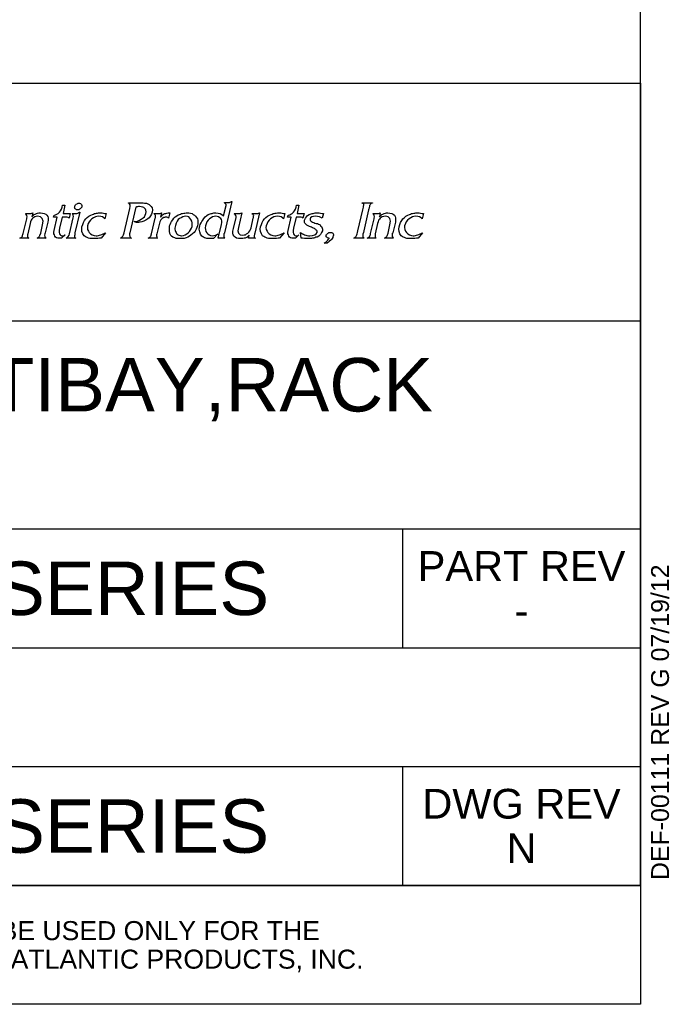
# Model space of a CAD drawing. Header units: inches. Extents: x 5 to 265, y 5 to 171.
# Tile 11 of 212: x 247 to 265, y 5 to 31. Entities that reach past the tile are written whole.
import ezdxf
from ezdxf.enums import TextEntityAlignment as Align

# ---------------------------------------------------------------- set-up
doc = ezdxf.new("R2010")
doc.units = ezdxf.units.IN
doc.header["$LTSCALE"] = 14.96
doc.header["$MEASUREMENT"] = 0
doc.layers.get('0').update_dxf_attribs({"linetype": 'CONTINUOUS'})
doc.layers.add('09_ALL_DETAIL_ITEMS', color=7, linetype='CONTINUOUS')
doc.styles.add('TEXTSTYLE_2', font='arial.ttf')

# ---------------------------------------------------------------- blocks, each defined once
blk = doc.blocks.new('MAP_LOGO_AND_NAME_BL0', base_point=(244, 26.4))
at = {"color": 7, "linetype": 'Continuous'}
for p, q in [((248.413, 26.205), (248.433, 26.261)), ((248.433, 26.261), (248.447, 26.316)), ((248.447, 26.316), (248.51, 26.316)), ((248.51, 26.316), (248.461, 26.094)), ((248.766, 26.261), (248.773, 26.282)), ((248.773, 26.24), (248.766, 26.261)), ((248.773, 26.296), (248.787, 26.309)), ((248.773, 26.282), (248.773, 26.296)), ((248.787, 26.309), (248.794, 26.323)), ((248.794, 26.323), (248.815, 26.337)), ((248.815, 26.337), (248.836, 26.351)), ((248.836, 26.351), (248.85, 26.358)), ((248.85, 26.358), (248.87, 26.365)), ((248.87, 26.365), (248.884, 26.365)), ((248.884, 26.365), (248.905, 26.365)), ((248.905, 26.365), (248.926, 26.358)), ((248.926, 26.358), (248.94, 26.351)), ((248.94, 26.351), (248.947, 26.344)), ((248.947, 26.344), (248.954, 26.33)), ((248.961, 26.261), (248.947, 26.24)), ((248.954, 26.33), (248.961, 26.309)), ((248.961, 26.309), (248.968, 26.296)), ((248.968, 26.282), (248.961, 26.261)), ((248.968, 26.296), (248.968, 26.282)), ((250.223, 26.372), (250.223, 26.379)), ((250.223, 26.379), (250.584, 26.379)), ((250.251, 26.351), (250.223, 26.372)), ((250.265, 26.323), (250.251, 26.351)), ((250.258, 26.226), (250.265, 26.282)), ((250.418, 26.261), (250.258, 25.567)), ((250.265, 26.282), (250.265, 26.323)), ((250.439, 26.268), (250.418, 26.261)), ((250.466, 26.268), (250.439, 26.268)), ((250.494, 26.275), (250.466, 26.268)), ((250.515, 26.275), (250.494, 26.275)), ((250.563, 26.268), (250.515, 26.275)), ((250.605, 26.261), (250.563, 26.268)), ((250.584, 26.379), (250.619, 26.379)), ((250.633, 26.247), (250.605, 26.261)), ((250.619, 26.379), (250.647, 26.372)), ((250.661, 26.226), (250.633, 26.247)), ((250.647, 26.372), (250.681, 26.372)), ((250.681, 26.372), (250.709, 26.365)), ((250.709, 26.365), (250.737, 26.351)), ((250.737, 26.351), (250.758, 26.344)), ((250.758, 26.344), (250.778, 26.33)), ((250.778, 26.33), (250.799, 26.316)), ((250.799, 26.316), (250.834, 26.282)), ((250.834, 26.282), (250.862, 26.24)), ((252.777, 26.025), (252.839, 26.268)), ((252.999, 26.414), (252.804, 25.567)), ((252.804, 26.379), (252.804, 26.386)), ((252.804, 26.386), (252.915, 26.386)), ((252.818, 26.365), (252.804, 26.379)), ((252.825, 26.358), (252.818, 26.365)), ((252.839, 26.344), (252.825, 26.358)), ((252.846, 26.33), (252.839, 26.344)), ((252.839, 26.282), (252.846, 26.303)), ((252.839, 26.268), (252.839, 26.282)), ((252.846, 26.316), (252.846, 26.33)), ((252.846, 26.303), (252.846, 26.316)), ((252.915, 26.386), (252.936, 26.386)), ((252.936, 26.386), (252.957, 26.393)), ((252.957, 26.393), (252.978, 26.4)), ((252.978, 26.4), (252.992, 26.414)), ((252.992, 26.414), (252.999, 26.414)), ((254.712, 26.205), (254.733, 26.261)), ((254.733, 26.261), (254.747, 26.316)), ((254.747, 26.316), (254.81, 26.316)), ((254.81, 26.316), (254.761, 26.094)), ((256.509, 26.372), (256.509, 26.379)), ((256.509, 26.379), (256.787, 26.379)), ((256.53, 26.358), (256.509, 26.372)), ((256.544, 26.351), (256.53, 26.358)), ((256.537, 26.226), (256.544, 26.261)), ((256.551, 26.337), (256.544, 26.351)), ((256.544, 26.296), (256.551, 26.316)), ((256.544, 26.261), (256.544, 26.296)), ((256.551, 26.316), (256.551, 26.337)), ((256.704, 26.268), (256.697, 26.254)), ((256.697, 26.254), (256.697, 26.233)), ((256.711, 26.289), (256.704, 26.282)), ((256.704, 26.282), (256.704, 26.268)), ((256.718, 26.316), (256.711, 26.303)), ((256.711, 26.303), (256.711, 26.289)), ((256.725, 26.323), (256.718, 26.316)), ((256.731, 26.337), (256.725, 26.323)), ((256.738, 26.344), (256.731, 26.337)), ((256.752, 26.358), (256.738, 26.344)), ((256.759, 26.358), (256.752, 26.358)), ((256.766, 26.365), (256.759, 26.358)), ((256.773, 26.365), (256.766, 26.365)), ((256.787, 26.372), (256.773, 26.365)), ((256.787, 26.379), (256.787, 26.372)), ((247.448, 26.08), (247.455, 26.094)), ((247.469, 26.06), (247.448, 26.08)), ((247.455, 26.094), (247.483, 26.094)), ((247.483, 26.039), (247.469, 26.06)), ((247.483, 26.094), (247.511, 26.094)), ((247.49, 26.004), (247.483, 26.039)), ((247.483, 25.963), (247.49, 26.004)), ((247.511, 26.094), (247.531, 26.094)), ((247.531, 26.094), (247.538, 26.094)), ((247.538, 26.094), (247.573, 26.094)), ((247.573, 26.094), (247.601, 26.094)), ((247.601, 26.094), (247.622, 26.101)), ((247.622, 26.101), (247.642, 26.108)), ((247.642, 26.108), (247.622, 26.004)), ((247.622, 26.004), (247.635, 26.018)), ((247.635, 26.018), (247.656, 26.039)), ((247.67, 25.983), (247.642, 25.963)), ((247.656, 26.039), (247.684, 26.06)), ((247.698, 26.004), (247.67, 25.983)), ((247.684, 26.06), (247.712, 26.074)), ((247.733, 26.011), (247.698, 26.004)), ((247.712, 26.074), (247.746, 26.087)), ((247.774, 26.018), (247.733, 26.011)), ((247.746, 26.087), (247.774, 26.101)), ((247.774, 26.101), (247.809, 26.108)), ((247.851, 26.004), (247.774, 26.018)), ((247.809, 26.108), (247.851, 26.108)), ((247.851, 26.108), (247.906, 26.101)), ((247.899, 25.956), (247.851, 26.004)), ((247.906, 26.101), (247.955, 26.094)), ((247.955, 26.094), (247.996, 26.074)), ((247.996, 26.074), (248.024, 26.046)), ((248.024, 26.046), (248.045, 26.011)), ((248.045, 26.011), (248.059, 25.969)), ((248.204, 25.99), (248.218, 26.046)), ((248.302, 25.99), (248.204, 25.99)), ((248.218, 26.046), (248.26, 26.053)), ((248.218, 25.636), (248.302, 25.99)), ((248.26, 26.053), (248.295, 26.074)), ((248.295, 26.074), (248.329, 26.094)), ((248.329, 26.094), (248.364, 26.129)), ((248.364, 26.129), (248.392, 26.164)), ((248.433, 25.99), (248.364, 25.692)), ((248.392, 26.164), (248.413, 26.205)), ((248.544, 25.99), (248.433, 25.99)), ((248.461, 26.094), (248.572, 26.094)), ((248.572, 25.99), (248.544, 25.99)), ((248.572, 26.094), (248.6, 26.094)), ((248.593, 25.983), (248.572, 25.99)), ((248.614, 25.976), (248.593, 25.983)), ((248.6, 26.094), (248.628, 26.094)), ((248.655, 26.094), (248.621, 25.963)), ((248.628, 26.094), (248.648, 26.094)), ((248.648, 26.094), (248.655, 26.094)), ((248.725, 26.074), (248.704, 26.094)), ((248.704, 26.094), (248.732, 26.094)), ((248.732, 26.046), (248.725, 26.074)), ((248.732, 26.094), (248.759, 26.094)), ((248.739, 26.011), (248.732, 26.046)), ((248.732, 25.969), (248.739, 26.011)), ((248.759, 26.094), (248.773, 26.094)), ((248.773, 26.226), (248.773, 26.24)), ((248.787, 26.212), (248.773, 26.226)), ((248.773, 26.094), (248.787, 26.094)), ((248.912, 26.122), (248.78, 25.567)), ((248.801, 26.205), (248.787, 26.212)), ((248.787, 26.094), (248.829, 26.094)), ((248.815, 26.191), (248.801, 26.205)), ((248.829, 26.185), (248.815, 26.191)), ((248.843, 26.185), (248.829, 26.185)), ((248.829, 26.094), (248.857, 26.101)), ((248.864, 26.185), (248.843, 26.185)), ((248.857, 26.101), (248.884, 26.115)), ((248.884, 26.191), (248.864, 26.185)), ((248.898, 26.205), (248.884, 26.191)), ((248.884, 26.115), (248.898, 26.122)), ((248.919, 26.212), (248.898, 26.205)), ((248.898, 26.122), (248.912, 26.122)), ((248.933, 26.226), (248.919, 26.212)), ((248.947, 26.24), (248.933, 26.226)), ((249.072, 25.949), (249.106, 25.983)), ((249.106, 25.983), (249.155, 26.018)), ((249.155, 26.018), (249.204, 26.046)), ((249.204, 26.046), (249.252, 26.067)), ((249.252, 26.067), (249.28, 26.074)), ((249.28, 26.074), (249.308, 26.087)), ((249.328, 25.997), (249.28, 25.976)), ((249.308, 26.087), (249.335, 26.094)), ((249.37, 26.011), (249.328, 25.997)), ((249.335, 26.094), (249.363, 26.101)), ((249.363, 26.101), (249.384, 26.101)), ((249.419, 26.018), (249.37, 26.011)), ((249.384, 26.101), (249.412, 26.108)), ((249.412, 26.108), (249.439, 26.108)), ((249.474, 26.011), (249.419, 26.018)), ((249.439, 26.108), (249.467, 26.108)), ((249.467, 26.108), (249.509, 26.108)), ((249.523, 25.997), (249.474, 26.011)), ((249.509, 26.108), (249.55, 26.101)), ((249.557, 25.976), (249.523, 25.997)), ((249.55, 26.101), (249.585, 26.094)), ((249.585, 26.094), (249.62, 26.094)), ((249.62, 26.094), (249.585, 25.949)), ((250.105, 25.567), (250.258, 26.226)), ((250.612, 25.969), (250.647, 26.004)), ((250.647, 26.004), (250.667, 26.046)), ((250.681, 26.205), (250.661, 26.226)), ((250.667, 26.046), (250.688, 26.094)), ((250.688, 26.178), (250.681, 26.205)), ((250.695, 26.136), (250.688, 26.178)), ((250.688, 26.094), (250.695, 26.136)), ((250.813, 26.025), (250.778, 25.976)), ((250.841, 26.074), (250.813, 26.025)), ((250.862, 26.129), (250.841, 26.074)), ((250.862, 26.24), (250.869, 26.191)), ((250.869, 26.191), (250.862, 26.129)), ((250.903, 26.087), (250.91, 26.094)), ((250.917, 26.074), (250.903, 26.087)), ((250.91, 26.094), (250.952, 26.094)), ((250.931, 26.067), (250.917, 26.074)), ((250.938, 26.053), (250.931, 26.067)), ((250.945, 26.039), (250.938, 26.053)), ((250.938, 25.963), (250.945, 25.983)), ((250.945, 26.025), (250.945, 26.039)), ((250.945, 26.004), (250.945, 26.025)), ((250.945, 25.983), (250.945, 26.004)), ((250.952, 26.094), (250.966, 26.094)), ((250.966, 26.094), (250.98, 26.094)), ((250.98, 26.094), (250.994, 26.094)), ((250.994, 26.094), (251.007, 26.094)), ((251.007, 26.094), (251.028, 26.094)), ((251.028, 26.094), (251.049, 26.094)), ((251.049, 26.094), (251.063, 26.094)), ((251.063, 26.094), (251.07, 26.094)), ((251.07, 26.094), (251.077, 26.094)), ((251.077, 26.094), (251.091, 26.101)), ((251.112, 26.108), (251.084, 25.99)), ((251.084, 25.99), (251.112, 26.018)), ((251.091, 26.101), (251.098, 26.101)), ((251.098, 26.101), (251.098, 26.108)), ((251.098, 26.108), (251.112, 26.108)), ((251.112, 26.018), (251.139, 26.053)), ((251.174, 25.983), (251.125, 25.956)), ((251.139, 26.053), (251.167, 26.074)), ((251.167, 26.074), (251.195, 26.087)), ((251.188, 25.983), (251.174, 25.983)), ((251.209, 25.99), (251.188, 25.983)), ((251.195, 26.087), (251.223, 26.094)), ((251.223, 25.99), (251.209, 25.99)), ((251.223, 26.094), (251.257, 26.101)), ((251.236, 25.99), (251.223, 25.99)), ((251.257, 25.99), (251.236, 25.99)), ((251.257, 26.101), (251.292, 26.108)), ((251.278, 25.983), (251.257, 25.99)), ((251.292, 25.976), (251.278, 25.983)), ((251.292, 26.108), (251.334, 26.108)), ((251.334, 26.108), (251.299, 25.963)), ((251.438, 25.963), (251.479, 25.997)), ((251.479, 25.997), (251.521, 26.025)), ((251.521, 26.025), (251.562, 26.053)), ((251.562, 26.053), (251.59, 26.067)), ((251.59, 26.067), (251.618, 26.074)), ((251.618, 26.074), (251.646, 26.087)), ((251.68, 25.997), (251.639, 25.976)), ((251.646, 26.087), (251.674, 26.094)), ((251.674, 26.094), (251.708, 26.101)), ((251.715, 26.011), (251.68, 25.997)), ((251.708, 26.101), (251.736, 26.101)), ((251.757, 26.018), (251.715, 26.011)), ((251.736, 26.101), (251.771, 26.108)), ((251.805, 26.011), (251.757, 26.018)), ((251.771, 26.108), (251.798, 26.108)), ((251.798, 26.108), (251.847, 26.108)), ((251.847, 25.997), (251.805, 26.011)), ((251.847, 26.108), (251.889, 26.101)), ((251.875, 25.963), (251.847, 25.997)), ((251.889, 26.101), (251.93, 26.087)), ((251.93, 26.087), (251.965, 26.067)), ((251.965, 26.067), (251.993, 26.046)), ((251.993, 26.046), (252.027, 26.018)), ((252.027, 26.018), (252.055, 25.983)), ((252.055, 25.983), (252.076, 25.949)), ((252.249, 25.956), (252.284, 25.997)), ((252.284, 25.997), (252.326, 26.032)), ((252.326, 26.032), (252.367, 26.06)), ((252.367, 26.06), (252.395, 26.074)), ((252.395, 26.074), (252.416, 26.08)), ((252.416, 26.08), (252.444, 26.087)), ((252.444, 26.087), (252.471, 26.094)), ((252.485, 25.997), (252.444, 25.976)), ((252.471, 26.094), (252.492, 26.101)), ((252.527, 26.011), (252.485, 25.997)), ((252.492, 26.101), (252.52, 26.108)), ((252.52, 26.108), (252.548, 26.108)), ((252.569, 26.018), (252.527, 26.011)), ((252.548, 26.108), (252.575, 26.108)), ((252.61, 26.011), (252.569, 26.018)), ((252.575, 26.108), (252.631, 26.101)), ((252.645, 25.997), (252.61, 26.011)), ((252.631, 26.101), (252.686, 26.087)), ((252.68, 25.976), (252.645, 25.997)), ((252.686, 26.087), (252.735, 26.06)), ((252.735, 26.06), (252.777, 26.025)), ((253.047, 25.685), (253.117, 25.983)), ((253.068, 26.08), (253.075, 26.094)), ((253.089, 26.06), (253.068, 26.08)), ((253.075, 26.094), (253.103, 26.094)), ((253.11, 26.039), (253.089, 26.06)), ((253.103, 26.094), (253.124, 26.094)), ((253.117, 26.011), (253.11, 26.039)), ((253.117, 25.983), (253.117, 26.011)), ((253.124, 26.094), (253.144, 26.094)), ((253.144, 26.094), (253.151, 26.094)), ((253.151, 26.094), (253.193, 26.094)), ((253.269, 26.108), (253.179, 25.713)), ((253.193, 26.094), (253.228, 26.094)), ((253.228, 26.094), (253.248, 26.101)), ((253.248, 26.101), (253.269, 26.108)), ((253.547, 26.08), (253.554, 26.094)), ((253.561, 26.067), (253.547, 26.08)), ((253.554, 26.094), (253.595, 26.094)), ((253.575, 26.06), (253.561, 26.067)), ((253.582, 26.046), (253.575, 26.06)), ((253.575, 25.963), (253.582, 25.983)), ((253.595, 26.032), (253.582, 26.046)), ((253.582, 25.983), (253.588, 26.004)), ((253.588, 26.025), (253.595, 26.032)), ((253.588, 26.004), (253.588, 26.025)), ((253.595, 26.094), (253.623, 26.094)), ((253.748, 26.108), (253.623, 25.56)), ((253.623, 26.094), (253.651, 26.094)), ((253.651, 26.094), (253.665, 26.094)), ((253.665, 26.094), (253.686, 26.094)), ((253.686, 26.094), (253.706, 26.094)), ((253.706, 26.094), (253.727, 26.101)), ((253.727, 26.101), (253.741, 26.108)), ((253.741, 26.108), (253.748, 26.108)), ((253.88, 25.949), (253.915, 25.983)), ((253.915, 25.983), (253.963, 26.018)), ((253.963, 26.018), (254.012, 26.046)), ((254.012, 26.046), (254.06, 26.067)), ((254.06, 26.067), (254.088, 26.074)), ((254.088, 26.074), (254.116, 26.087)), ((254.137, 25.997), (254.088, 25.976)), ((254.116, 26.087), (254.144, 26.094)), ((254.178, 26.011), (254.137, 25.997)), ((254.144, 26.094), (254.171, 26.101)), ((254.171, 26.101), (254.199, 26.101)), ((254.227, 26.018), (254.178, 26.011)), ((254.199, 26.101), (254.227, 26.108)), ((254.227, 26.108), (254.255, 26.108)), ((254.282, 26.011), (254.227, 26.018)), ((254.255, 26.108), (254.282, 26.108)), ((254.282, 26.108), (254.317, 26.108)), ((254.331, 25.997), (254.282, 26.011)), ((254.317, 26.108), (254.359, 26.101)), ((254.366, 25.976), (254.331, 25.997)), ((254.359, 26.101), (254.393, 26.094)), ((254.393, 26.094), (254.428, 26.094)), ((254.428, 26.094), (254.393, 25.949)), ((254.504, 25.99), (254.518, 26.046)), ((254.601, 25.99), (254.504, 25.99)), ((254.518, 26.046), (254.56, 26.053)), ((254.518, 25.636), (254.601, 25.99)), ((254.56, 26.053), (254.594, 26.074)), ((254.594, 26.074), (254.629, 26.094)), ((254.629, 26.094), (254.664, 26.129)), ((254.664, 26.129), (254.692, 26.164)), ((254.733, 25.99), (254.664, 25.692)), ((254.692, 26.164), (254.712, 26.205)), ((254.844, 25.99), (254.733, 25.99)), ((254.761, 26.094), (254.872, 26.094)), ((254.872, 25.99), (254.844, 25.99)), ((254.872, 26.094), (254.9, 26.094)), ((254.893, 25.983), (254.872, 25.99)), ((254.907, 25.976), (254.893, 25.983)), ((254.9, 26.094), (254.928, 26.094)), ((254.948, 26.094), (254.914, 25.963)), ((254.928, 26.094), (254.941, 26.094)), ((254.941, 26.094), (254.948, 26.094)), ((254.983, 25.963), (255.011, 26.004)), ((255.011, 26.004), (255.039, 26.032)), ((255.039, 26.032), (255.08, 26.06)), ((255.08, 26.06), (255.108, 26.074)), ((255.108, 26.074), (255.136, 26.08)), ((255.156, 25.997), (255.122, 25.969)), ((255.136, 26.08), (255.163, 26.087)), ((255.198, 26.011), (255.156, 25.997)), ((255.163, 26.087), (255.191, 26.094)), ((255.191, 26.094), (255.219, 26.101)), ((255.261, 26.018), (255.198, 26.011)), ((255.219, 26.101), (255.247, 26.108)), ((255.247, 26.108), (255.274, 26.108)), ((255.309, 26.011), (255.261, 26.018)), ((255.274, 26.108), (255.302, 26.108)), ((255.302, 26.108), (255.351, 26.108)), ((255.358, 26.004), (255.309, 26.011)), ((255.351, 26.108), (255.392, 26.101)), ((255.399, 25.983), (255.358, 26.004)), ((255.392, 26.101), (255.434, 26.094)), ((255.434, 25.963), (255.399, 25.983)), ((255.434, 26.094), (255.469, 26.094)), ((255.469, 26.094), (255.434, 25.963)), ((256.398, 25.623), (256.53, 26.185)), ((256.53, 26.185), (256.537, 26.226)), ((256.683, 26.185), (256.551, 25.623)), ((256.69, 26.212), (256.683, 26.185)), ((256.697, 26.233), (256.69, 26.212)), ((256.801, 26.08), (256.808, 26.094)), ((256.822, 26.06), (256.801, 26.08)), ((256.808, 26.094), (256.836, 26.094)), ((256.836, 26.039), (256.822, 26.06)), ((256.836, 26.094), (256.863, 26.094)), ((256.842, 26.004), (256.836, 26.039)), ((256.836, 25.963), (256.842, 26.004)), ((256.863, 26.094), (256.884, 26.094)), ((256.884, 26.094), (256.891, 26.094)), ((256.891, 26.094), (256.926, 26.094)), ((256.926, 26.094), (256.953, 26.094)), ((256.953, 26.094), (256.974, 26.101)), ((256.974, 26.101), (256.995, 26.108)), ((256.995, 26.108), (256.974, 26.004)), ((256.974, 26.004), (256.988, 26.018)), ((256.988, 26.018), (257.009, 26.039)), ((257.023, 25.983), (256.995, 25.963)), ((257.009, 26.039), (257.037, 26.06)), ((257.051, 26.004), (257.023, 25.983)), ((257.037, 26.06), (257.064, 26.074)), ((257.092, 26.011), (257.051, 26.004)), ((257.064, 26.074), (257.099, 26.087)), ((257.134, 26.018), (257.092, 26.011)), ((257.099, 26.087), (257.134, 26.101)), ((257.134, 26.101), (257.169, 26.108)), ((257.21, 26.004), (257.134, 26.018)), ((257.169, 26.108), (257.203, 26.108)), ((257.203, 26.108), (257.259, 26.101)), ((257.252, 25.956), (257.21, 26.004)), ((257.259, 26.101), (257.307, 26.094)), ((257.307, 26.094), (257.349, 26.074)), ((257.349, 26.074), (257.377, 26.046)), ((257.377, 26.046), (257.398, 26.011)), ((257.398, 26.011), (257.411, 25.969)), ((257.606, 25.949), (257.647, 25.983)), ((257.647, 25.983), (257.689, 26.018)), ((257.689, 26.018), (257.737, 26.046)), ((257.737, 26.046), (257.786, 26.067)), ((257.786, 26.067), (257.814, 26.074)), ((257.814, 26.074), (257.842, 26.087)), ((257.862, 25.997), (257.821, 25.976)), ((257.842, 26.087), (257.869, 26.094)), ((257.904, 26.011), (257.862, 25.997)), ((257.869, 26.094), (257.897, 26.101)), ((257.897, 26.101), (257.925, 26.101)), ((257.953, 26.018), (257.904, 26.011)), ((257.925, 26.101), (257.953, 26.108)), ((257.953, 26.108), (257.98, 26.108)), ((258.008, 26.011), (257.953, 26.018)), ((257.98, 26.108), (258.008, 26.108)), ((258.008, 26.108), (258.043, 26.108)), ((258.057, 25.997), (258.008, 26.011)), ((258.043, 26.108), (258.084, 26.101)), ((258.098, 25.976), (258.057, 25.997)), ((258.084, 26.101), (258.126, 26.094)), ((258.126, 26.094), (258.161, 26.094)), ((258.161, 26.094), (258.126, 25.949)), ((247.386, 25.553), (247.483, 25.949)), ((247.483, 25.949), (247.483, 25.963)), ((247.573, 25.824), (247.511, 25.546)), ((247.587, 25.865), (247.573, 25.824)), ((247.601, 25.907), (247.587, 25.865)), ((247.622, 25.935), (247.601, 25.907)), ((247.642, 25.963), (247.622, 25.935)), ((247.858, 25.56), (247.906, 25.782)), ((247.92, 25.886), (247.899, 25.956)), ((247.906, 25.782), (247.92, 25.886)), ((248.052, 25.858), (247.982, 25.567)), ((248.059, 25.914), (248.052, 25.858)), ((248.059, 25.969), (248.059, 25.914)), ((248.621, 25.963), (248.614, 25.976)), ((248.635, 25.539), (248.732, 25.969)), ((248.961, 25.664), (248.968, 25.734)), ((248.968, 25.734), (248.988, 25.796)), ((248.988, 25.796), (249.009, 25.852)), ((249.009, 25.852), (249.037, 25.9)), ((249.037, 25.9), (249.072, 25.949)), ((249.134, 25.817), (249.113, 25.761)), ((249.113, 25.761), (249.113, 25.713)), ((249.113, 25.713), (249.12, 25.657)), ((249.162, 25.865), (249.134, 25.817)), ((249.197, 25.914), (249.162, 25.865)), ((249.238, 25.949), (249.197, 25.914)), ((249.28, 25.976), (249.238, 25.949)), ((249.585, 25.949), (249.557, 25.976)), ((250.369, 25.872), (250.418, 25.879)), ((250.39, 25.865), (250.369, 25.872)), ((250.411, 25.858), (250.39, 25.865)), ((250.439, 25.852), (250.411, 25.858)), ((250.418, 25.879), (250.466, 25.886)), ((250.473, 25.852), (250.439, 25.852)), ((250.466, 25.886), (250.515, 25.907)), ((250.487, 25.852), (250.473, 25.852)), ((250.508, 25.858), (250.487, 25.852)), ((250.522, 25.858), (250.508, 25.858)), ((250.515, 25.907), (250.563, 25.935)), ((250.536, 25.858), (250.522, 25.858)), ((250.584, 25.865), (250.536, 25.858)), ((250.563, 25.935), (250.612, 25.969)), ((250.633, 25.886), (250.584, 25.865)), ((250.688, 25.907), (250.633, 25.886)), ((250.737, 25.942), (250.688, 25.907)), ((250.778, 25.976), (250.737, 25.942)), ((250.841, 25.539), (250.938, 25.963)), ((251.042, 25.796), (250.98, 25.539)), ((251.063, 25.865), (251.042, 25.796)), ((251.091, 25.921), (251.063, 25.865)), ((251.125, 25.956), (251.091, 25.921)), ((251.299, 25.963), (251.292, 25.976)), ((251.32, 25.685), (251.327, 25.754)), ((251.327, 25.754), (251.34, 25.796)), ((251.34, 25.796), (251.361, 25.838)), ((251.361, 25.838), (251.382, 25.879)), ((251.382, 25.879), (251.41, 25.921)), ((251.41, 25.921), (251.438, 25.963)), ((251.479, 25.734), (251.472, 25.699)), ((251.486, 25.768), (251.479, 25.734)), ((251.507, 25.831), (251.486, 25.768)), ((251.535, 25.886), (251.507, 25.831)), ((251.562, 25.928), (251.535, 25.886)), ((251.597, 25.956), (251.562, 25.928)), ((251.639, 25.976), (251.597, 25.956)), ((251.902, 25.928), (251.875, 25.963)), ((251.923, 25.886), (251.902, 25.928)), ((251.916, 25.692), (251.93, 25.741)), ((251.937, 25.838), (251.923, 25.886)), ((251.93, 25.741), (251.937, 25.789)), ((251.937, 25.789), (251.937, 25.838)), ((252.062, 25.713), (252.041, 25.664)), ((252.076, 25.761), (252.062, 25.713)), ((252.076, 25.949), (252.083, 25.907)), ((252.083, 25.81), (252.076, 25.761)), ((252.083, 25.907), (252.09, 25.858)), ((252.09, 25.858), (252.083, 25.81)), ((252.124, 25.671), (252.138, 25.761)), ((252.138, 25.761), (252.152, 25.796)), ((252.152, 25.796), (252.173, 25.838)), ((252.173, 25.838), (252.194, 25.879)), ((252.194, 25.879), (252.222, 25.914)), ((252.222, 25.914), (252.249, 25.956)), ((252.291, 25.761), (252.284, 25.706)), ((252.312, 25.81), (252.291, 25.761)), ((252.333, 25.865), (252.312, 25.81)), ((252.367, 25.907), (252.333, 25.865)), ((252.402, 25.949), (252.367, 25.907)), ((252.444, 25.976), (252.402, 25.949)), ((252.638, 25.428), (252.728, 25.796)), ((252.707, 25.956), (252.68, 25.976)), ((252.721, 25.928), (252.707, 25.956)), ((252.735, 25.893), (252.721, 25.928)), ((252.728, 25.796), (252.735, 25.852)), ((252.735, 25.852), (252.735, 25.893)), ((253.179, 25.713), (253.165, 25.623)), ((253.519, 25.706), (253.575, 25.963)), ((253.769, 25.664), (253.776, 25.734)), ((253.776, 25.734), (253.797, 25.796)), ((253.797, 25.796), (253.817, 25.852)), ((253.817, 25.852), (253.845, 25.9)), ((253.845, 25.9), (253.88, 25.949)), ((253.928, 25.761), (253.921, 25.713)), ((253.921, 25.713), (253.928, 25.657)), ((253.949, 25.817), (253.928, 25.761)), ((253.97, 25.865), (253.949, 25.817)), ((254.005, 25.914), (253.97, 25.865)), ((254.046, 25.949), (254.005, 25.914)), ((254.088, 25.976), (254.046, 25.949)), ((254.393, 25.949), (254.366, 25.976)), ((254.914, 25.963), (254.907, 25.976)), ((254.962, 25.907), (254.983, 25.963)), ((254.962, 25.879), (254.962, 25.907)), ((254.962, 25.852), (254.962, 25.879)), ((254.969, 25.831), (254.962, 25.852)), ((254.983, 25.81), (254.969, 25.831)), ((255.004, 25.796), (254.983, 25.81)), ((255.025, 25.775), (255.004, 25.796)), ((255.059, 25.754), (255.025, 25.775)), ((255.094, 25.741), (255.059, 25.754)), ((255.122, 25.727), (255.094, 25.741)), ((255.122, 25.969), (255.108, 25.942)), ((255.108, 25.942), (255.108, 25.921)), ((255.108, 25.921), (255.115, 25.907)), ((255.115, 25.907), (255.122, 25.893)), ((255.122, 25.893), (255.136, 25.886)), ((255.15, 25.72), (255.122, 25.727)), ((255.136, 25.886), (255.15, 25.872)), ((255.15, 25.872), (255.177, 25.858)), ((255.177, 25.706), (255.15, 25.72)), ((255.177, 25.858), (255.205, 25.845)), ((255.205, 25.845), (255.24, 25.831)), ((255.24, 25.831), (255.274, 25.824)), ((255.274, 25.824), (255.309, 25.817)), ((255.309, 25.817), (255.337, 25.803)), ((255.337, 25.803), (255.358, 25.796)), ((255.358, 25.796), (255.379, 25.782)), ((255.379, 25.782), (255.392, 25.761)), ((255.392, 25.761), (255.413, 25.741)), ((255.413, 25.741), (255.427, 25.72)), ((255.427, 25.72), (255.434, 25.699)), ((256.738, 25.553), (256.836, 25.949)), ((256.836, 25.949), (256.836, 25.963)), ((256.926, 25.824), (256.863, 25.546)), ((256.94, 25.865), (256.926, 25.824)), ((256.953, 25.907), (256.94, 25.865)), ((256.974, 25.935), (256.953, 25.907)), ((256.995, 25.963), (256.974, 25.935)), ((257.21, 25.56), (257.259, 25.782)), ((257.273, 25.886), (257.252, 25.956)), ((257.259, 25.782), (257.273, 25.886)), ((257.404, 25.858), (257.335, 25.567)), ((257.411, 25.914), (257.404, 25.858)), ((257.411, 25.969), (257.411, 25.914)), ((257.495, 25.664), (257.502, 25.734)), ((257.502, 25.734), (257.522, 25.796)), ((257.522, 25.796), (257.543, 25.852)), ((257.543, 25.852), (257.578, 25.9)), ((257.578, 25.9), (257.606, 25.949)), ((257.654, 25.761), (257.647, 25.713)), ((257.647, 25.713), (257.661, 25.657)), ((257.675, 25.817), (257.654, 25.761)), ((257.696, 25.865), (257.675, 25.817)), ((257.731, 25.914), (257.696, 25.865)), ((257.779, 25.949), (257.731, 25.914)), ((257.821, 25.976), (257.779, 25.949)), ((258.126, 25.949), (258.098, 25.976)), ((247.316, 25.435), (247.337, 25.449)), ((247.337, 25.449), (247.351, 25.456)), ((247.351, 25.456), (247.358, 25.47)), ((247.358, 25.47), (247.365, 25.484)), ((247.365, 25.484), (247.372, 25.505)), ((247.372, 25.505), (247.379, 25.525)), ((247.379, 25.525), (247.386, 25.553)), ((247.511, 25.546), (247.504, 25.518)), ((247.504, 25.518), (247.504, 25.498)), ((247.504, 25.498), (247.504, 25.484)), ((247.504, 25.484), (247.504, 25.47)), ((247.504, 25.47), (247.504, 25.456)), ((247.504, 25.456), (247.511, 25.449)), ((247.511, 25.449), (247.524, 25.435)), ((247.781, 25.435), (247.795, 25.449)), ((247.795, 25.449), (247.816, 25.463)), ((247.816, 25.463), (247.823, 25.477)), ((247.823, 25.477), (247.83, 25.491)), ((247.83, 25.491), (247.837, 25.512)), ((247.837, 25.512), (247.851, 25.532)), ((247.851, 25.532), (247.858, 25.56)), ((247.969, 25.546), (247.962, 25.505)), ((247.962, 25.505), (247.969, 25.47)), ((247.975, 25.56), (247.969, 25.553)), ((247.969, 25.553), (247.969, 25.546)), ((247.969, 25.47), (247.982, 25.442)), ((247.982, 25.56), (247.975, 25.56)), ((247.982, 25.567), (247.982, 25.56)), ((248.211, 25.588), (248.218, 25.636)), ((248.211, 25.546), (248.211, 25.588)), ((248.225, 25.512), (248.211, 25.546)), ((248.239, 25.477), (248.225, 25.512)), ((248.253, 25.449), (248.239, 25.477)), ((248.281, 25.435), (248.253, 25.449)), ((248.364, 25.692), (248.357, 25.63)), ((248.357, 25.63), (248.357, 25.581)), ((248.357, 25.581), (248.364, 25.539)), ((248.364, 25.539), (248.385, 25.512)), ((248.385, 25.512), (248.392, 25.505)), ((248.392, 25.505), (248.406, 25.498)), ((248.406, 25.498), (248.419, 25.491)), ((248.517, 25.518), (248.419, 25.428)), ((248.419, 25.491), (248.447, 25.491)), ((248.447, 25.491), (248.468, 25.491)), ((248.468, 25.491), (248.489, 25.498)), ((248.489, 25.498), (248.503, 25.512)), ((248.503, 25.512), (248.517, 25.518)), ((248.572, 25.442), (248.6, 25.47)), ((248.6, 25.47), (248.621, 25.505)), ((248.621, 25.505), (248.635, 25.539)), ((248.773, 25.512), (248.766, 25.491)), ((248.766, 25.491), (248.766, 25.477)), ((248.766, 25.477), (248.766, 25.463)), ((248.766, 25.463), (248.773, 25.449)), ((248.78, 25.567), (248.773, 25.539)), ((248.773, 25.539), (248.773, 25.512)), ((248.773, 25.449), (248.787, 25.435)), ((248.968, 25.602), (248.961, 25.664)), ((248.988, 25.546), (248.968, 25.602)), ((249.023, 25.491), (248.988, 25.546)), ((249.051, 25.47), (249.023, 25.491)), ((249.079, 25.449), (249.051, 25.47)), ((249.106, 25.442), (249.079, 25.449)), ((249.12, 25.657), (249.141, 25.616)), ((249.141, 25.616), (249.162, 25.574)), ((249.162, 25.574), (249.197, 25.539)), ((249.197, 25.539), (249.245, 25.512)), ((249.245, 25.512), (249.294, 25.498)), ((249.294, 25.498), (249.349, 25.491)), ((249.349, 25.491), (249.377, 25.491)), ((249.377, 25.491), (249.412, 25.498)), ((249.412, 25.498), (249.439, 25.505)), ((249.439, 25.505), (249.474, 25.512)), ((249.474, 25.512), (249.502, 25.525)), ((249.599, 25.567), (249.481, 25.428)), ((249.502, 25.525), (249.537, 25.539)), ((249.537, 25.539), (249.564, 25.553)), ((249.564, 25.553), (249.592, 25.567)), ((249.592, 25.567), (249.599, 25.567)), ((250.036, 25.442), (250.064, 25.477)), ((250.064, 25.477), (250.085, 25.518)), ((250.085, 25.518), (250.105, 25.567)), ((250.258, 25.567), (250.251, 25.546)), ((250.251, 25.546), (250.251, 25.525)), ((250.251, 25.525), (250.251, 25.505)), ((250.251, 25.505), (250.258, 25.491)), ((250.258, 25.491), (250.258, 25.47)), ((250.258, 25.47), (250.265, 25.449)), ((250.265, 25.449), (250.279, 25.435)), ((250.772, 25.435), (250.792, 25.449)), ((250.792, 25.449), (250.806, 25.456)), ((250.806, 25.456), (250.813, 25.47)), ((250.813, 25.47), (250.82, 25.484)), ((250.82, 25.484), (250.827, 25.505)), ((250.827, 25.505), (250.834, 25.518)), ((250.834, 25.518), (250.841, 25.539)), ((250.98, 25.539), (250.973, 25.518)), ((250.973, 25.518), (250.973, 25.505)), ((250.973, 25.505), (250.973, 25.484)), ((250.973, 25.484), (250.98, 25.47)), ((250.98, 25.47), (250.98, 25.456)), ((250.98, 25.456), (250.98, 25.449)), ((250.98, 25.449), (250.987, 25.435)), ((251.32, 25.616), (251.32, 25.685)), ((251.334, 25.553), (251.32, 25.616)), ((251.361, 25.498), (251.334, 25.553)), ((251.382, 25.477), (251.361, 25.498)), ((251.41, 25.456), (251.382, 25.477)), ((251.438, 25.442), (251.41, 25.456)), ((251.472, 25.699), (251.472, 25.671)), ((251.472, 25.671), (251.479, 25.636)), ((251.479, 25.636), (251.486, 25.609)), ((251.486, 25.609), (251.5, 25.581)), ((251.5, 25.581), (251.514, 25.553)), ((251.514, 25.553), (251.535, 25.532)), ((251.535, 25.532), (251.556, 25.518)), ((251.556, 25.518), (251.576, 25.505)), ((251.576, 25.505), (251.611, 25.498)), ((251.611, 25.498), (251.639, 25.491)), ((251.639, 25.491), (251.646, 25.491)), ((251.646, 25.491), (251.701, 25.498)), ((251.701, 25.498), (251.75, 25.518)), ((251.75, 25.518), (251.791, 25.539)), ((251.819, 25.449), (251.771, 25.435)), ((251.791, 25.539), (251.826, 25.567)), ((251.861, 25.477), (251.819, 25.449)), ((251.826, 25.567), (251.861, 25.609)), ((251.861, 25.609), (251.889, 25.65)), ((251.902, 25.505), (251.861, 25.477)), ((251.889, 25.65), (251.916, 25.692)), ((251.944, 25.539), (251.902, 25.505)), ((251.986, 25.574), (251.944, 25.539)), ((252.013, 25.616), (251.986, 25.574)), ((252.041, 25.664), (252.013, 25.616)), ((252.138, 25.595), (252.124, 25.671)), ((252.159, 25.532), (252.138, 25.595)), ((252.194, 25.484), (252.159, 25.532)), ((252.222, 25.463), (252.194, 25.484)), ((252.242, 25.449), (252.222, 25.463)), ((252.27, 25.435), (252.242, 25.449)), ((252.284, 25.706), (252.291, 25.657)), ((252.291, 25.657), (252.298, 25.609)), ((252.298, 25.609), (252.326, 25.567)), ((252.326, 25.567), (252.353, 25.539)), ((252.353, 25.539), (252.388, 25.512)), ((252.388, 25.512), (252.43, 25.498)), ((252.43, 25.498), (252.478, 25.491)), ((252.478, 25.491), (252.52, 25.498)), ((252.624, 25.539), (252.513, 25.421)), ((252.52, 25.498), (252.555, 25.505)), ((252.555, 25.505), (252.589, 25.518)), ((252.589, 25.518), (252.624, 25.539)), ((252.791, 25.532), (252.784, 25.498)), ((252.784, 25.498), (252.791, 25.47)), ((252.797, 25.553), (252.791, 25.539)), ((252.791, 25.539), (252.791, 25.532)), ((252.791, 25.47), (252.797, 25.442)), ((252.804, 25.56), (252.797, 25.553)), ((252.804, 25.567), (252.804, 25.56)), ((253.033, 25.616), (253.047, 25.685)), ((253.033, 25.56), (253.033, 25.616)), ((253.04, 25.512), (253.033, 25.56)), ((253.061, 25.477), (253.04, 25.512)), ((253.089, 25.449), (253.061, 25.477)), ((253.131, 25.428), (253.089, 25.449)), ((253.165, 25.623), (253.186, 25.56)), ((253.186, 25.56), (253.228, 25.518)), ((253.228, 25.518), (253.297, 25.505)), ((253.297, 25.505), (253.332, 25.512)), ((253.332, 25.512), (253.366, 25.518)), ((253.366, 25.518), (253.401, 25.539)), ((253.415, 25.449), (253.38, 25.435)), ((253.401, 25.539), (253.436, 25.56)), ((253.443, 25.477), (253.415, 25.449)), ((253.436, 25.56), (253.464, 25.588)), ((253.47, 25.505), (253.443, 25.477)), ((253.45, 25.428), (253.47, 25.505)), ((253.464, 25.588), (253.484, 25.623)), ((253.484, 25.623), (253.505, 25.657)), ((253.505, 25.657), (253.519, 25.706)), ((253.609, 25.512), (253.602, 25.498)), ((253.602, 25.498), (253.602, 25.491)), ((253.602, 25.491), (253.602, 25.477)), ((253.602, 25.477), (253.602, 25.47)), ((253.602, 25.47), (253.602, 25.456)), ((253.602, 25.456), (253.602, 25.449)), ((253.602, 25.449), (253.609, 25.442)), ((253.616, 25.532), (253.609, 25.512)), ((253.623, 25.56), (253.616, 25.532)), ((253.776, 25.602), (253.769, 25.664)), ((253.797, 25.546), (253.776, 25.602)), ((253.831, 25.491), (253.797, 25.546)), ((253.859, 25.47), (253.831, 25.491)), ((253.887, 25.449), (253.859, 25.47)), ((253.915, 25.442), (253.887, 25.449)), ((253.928, 25.657), (253.949, 25.616)), ((253.949, 25.616), (253.97, 25.574)), ((253.97, 25.574), (254.005, 25.539)), ((254.005, 25.539), (254.053, 25.512)), ((254.053, 25.512), (254.102, 25.498)), ((254.102, 25.498), (254.157, 25.491)), ((254.157, 25.491), (254.185, 25.491)), ((254.185, 25.491), (254.22, 25.498)), ((254.22, 25.498), (254.248, 25.505)), ((254.248, 25.505), (254.282, 25.512)), ((254.282, 25.512), (254.31, 25.525)), ((254.407, 25.567), (254.289, 25.428)), ((254.31, 25.525), (254.345, 25.539)), ((254.345, 25.539), (254.372, 25.553)), ((254.372, 25.553), (254.4, 25.567)), ((254.4, 25.567), (254.407, 25.567)), ((254.511, 25.588), (254.518, 25.636)), ((254.511, 25.546), (254.511, 25.588)), ((254.525, 25.512), (254.511, 25.546)), ((254.539, 25.477), (254.525, 25.512)), ((254.553, 25.449), (254.539, 25.477)), ((254.581, 25.435), (254.553, 25.449)), ((254.664, 25.692), (254.65, 25.63)), ((254.65, 25.63), (254.65, 25.581)), ((254.65, 25.581), (254.664, 25.539)), ((254.664, 25.539), (254.678, 25.512)), ((254.678, 25.512), (254.685, 25.505)), ((254.685, 25.505), (254.699, 25.498)), ((254.699, 25.498), (254.719, 25.491)), ((254.81, 25.518), (254.719, 25.428)), ((254.719, 25.491), (254.74, 25.491)), ((254.74, 25.491), (254.761, 25.491)), ((254.761, 25.491), (254.789, 25.498)), ((254.789, 25.498), (254.803, 25.512)), ((254.803, 25.512), (254.81, 25.518)), ((254.865, 25.428), (254.851, 25.581)), ((254.851, 25.581), (254.879, 25.56)), ((254.879, 25.56), (254.9, 25.546)), ((254.9, 25.546), (254.928, 25.532)), ((254.928, 25.532), (254.962, 25.518)), ((254.962, 25.518), (254.99, 25.505)), ((254.99, 25.505), (255.025, 25.498)), ((255.025, 25.498), (255.066, 25.491)), ((255.066, 25.491), (255.101, 25.491)), ((255.101, 25.491), (255.17, 25.498)), ((255.17, 25.498), (255.233, 25.518)), ((255.198, 25.692), (255.177, 25.706)), ((255.226, 25.685), (255.198, 25.692)), ((255.247, 25.671), (255.226, 25.685)), ((255.233, 25.518), (255.274, 25.546)), ((255.267, 25.449), (255.24, 25.435)), ((255.261, 25.657), (255.247, 25.671)), ((255.274, 25.643), (255.261, 25.657)), ((255.295, 25.456), (255.267, 25.449)), ((255.288, 25.63), (255.274, 25.643)), ((255.274, 25.546), (255.295, 25.581)), ((255.295, 25.616), (255.288, 25.63)), ((255.295, 25.602), (255.295, 25.616)), ((255.295, 25.581), (255.295, 25.602)), ((255.344, 25.484), (255.295, 25.456)), ((255.385, 25.525), (255.344, 25.484)), ((255.42, 25.574), (255.385, 25.525)), ((255.441, 25.623), (255.42, 25.574)), ((255.434, 25.699), (255.441, 25.671)), ((255.441, 25.671), (255.441, 25.65)), ((255.441, 25.65), (255.441, 25.623)), ((255.538, 25.491), (255.545, 25.512)), ((255.538, 25.463), (255.538, 25.491)), ((255.559, 25.449), (255.538, 25.463)), ((255.545, 25.512), (255.559, 25.525)), ((255.559, 25.525), (255.566, 25.539)), ((255.58, 25.435), (255.559, 25.449)), ((255.566, 25.539), (255.58, 25.553)), ((255.58, 25.553), (255.594, 25.56)), ((255.594, 25.56), (255.614, 25.574)), ((255.614, 25.574), (255.635, 25.581)), ((255.635, 25.581), (255.656, 25.581)), ((255.656, 25.581), (255.67, 25.581)), ((255.67, 25.581), (255.691, 25.574)), ((255.691, 25.574), (255.705, 25.567)), ((255.705, 25.567), (255.718, 25.56)), ((255.718, 25.56), (255.732, 25.546)), ((255.725, 25.463), (255.718, 25.442)), ((255.732, 25.484), (255.725, 25.463)), ((255.732, 25.546), (255.739, 25.525)), ((255.739, 25.505), (255.732, 25.484)), ((255.739, 25.525), (255.739, 25.505)), ((256.301, 25.435), (256.322, 25.449)), ((256.322, 25.449), (256.336, 25.463)), ((256.336, 25.463), (256.35, 25.484)), ((256.35, 25.484), (256.364, 25.512)), ((256.364, 25.512), (256.378, 25.539)), ((256.378, 25.539), (256.385, 25.581)), ((256.385, 25.581), (256.398, 25.623)), ((256.544, 25.574), (256.53, 25.532)), ((256.53, 25.532), (256.53, 25.505)), ((256.53, 25.505), (256.53, 25.484)), ((256.53, 25.484), (256.53, 25.463)), ((256.53, 25.463), (256.537, 25.449)), ((256.537, 25.449), (256.551, 25.435)), ((256.551, 25.623), (256.544, 25.574)), ((256.669, 25.435), (256.69, 25.449)), ((256.69, 25.449), (256.704, 25.456)), ((256.704, 25.456), (256.711, 25.47)), ((256.711, 25.47), (256.718, 25.484)), ((256.718, 25.484), (256.725, 25.505)), ((256.725, 25.505), (256.731, 25.525)), ((256.731, 25.525), (256.738, 25.553)), ((256.863, 25.546), (256.856, 25.518)), ((256.856, 25.518), (256.856, 25.498)), ((256.856, 25.498), (256.856, 25.484)), ((256.856, 25.484), (256.856, 25.47)), ((256.856, 25.47), (256.856, 25.456)), ((256.856, 25.456), (256.863, 25.449)), ((256.863, 25.449), (256.877, 25.435)), ((257.134, 25.435), (257.148, 25.449)), ((257.148, 25.449), (257.169, 25.463)), ((257.169, 25.463), (257.175, 25.477)), ((257.175, 25.477), (257.182, 25.491)), ((257.182, 25.491), (257.189, 25.512)), ((257.189, 25.512), (257.203, 25.532)), ((257.203, 25.532), (257.21, 25.56)), ((257.321, 25.546), (257.314, 25.505)), ((257.314, 25.505), (257.321, 25.47)), ((257.328, 25.56), (257.321, 25.553)), ((257.321, 25.553), (257.321, 25.546)), ((257.321, 25.47), (257.335, 25.442)), ((257.335, 25.56), (257.328, 25.56)), ((257.335, 25.567), (257.335, 25.56)), ((257.502, 25.602), (257.495, 25.664)), ((257.522, 25.546), (257.502, 25.602)), ((257.557, 25.491), (257.522, 25.546)), ((257.585, 25.47), (257.557, 25.491)), ((257.613, 25.449), (257.585, 25.47)), ((257.647, 25.442), (257.613, 25.449)), ((257.661, 25.657), (257.675, 25.616)), ((257.675, 25.616), (257.703, 25.574)), ((257.703, 25.574), (257.737, 25.539)), ((257.737, 25.539), (257.786, 25.512)), ((257.786, 25.512), (257.835, 25.498)), ((257.835, 25.498), (257.883, 25.491)), ((257.883, 25.491), (257.911, 25.491)), ((257.911, 25.491), (257.946, 25.498)), ((257.946, 25.498), (257.973, 25.505)), ((257.973, 25.505), (258.008, 25.512)), ((258.008, 25.512), (258.036, 25.525)), ((258.133, 25.567), (258.015, 25.428)), ((258.036, 25.525), (258.071, 25.539)), ((258.071, 25.539), (258.098, 25.553)), ((258.098, 25.553), (258.126, 25.567)), ((258.126, 25.567), (258.133, 25.567)), ((247.296, 25.428), (247.316, 25.435)), ((247.538, 25.428), (247.296, 25.428)), ((247.524, 25.435), (247.538, 25.428)), ((247.76, 25.428), (247.781, 25.435)), ((248.003, 25.428), (247.76, 25.428)), ((247.982, 25.442), (248.003, 25.428)), ((248.322, 25.428), (248.281, 25.435)), ((248.364, 25.428), (248.322, 25.428)), ((248.378, 25.428), (248.364, 25.428)), ((248.392, 25.428), (248.378, 25.428)), ((248.413, 25.428), (248.392, 25.428)), ((248.419, 25.428), (248.413, 25.428)), ((248.544, 25.428), (248.572, 25.442)), ((248.801, 25.428), (248.544, 25.428)), ((248.787, 25.435), (248.801, 25.428)), ((249.148, 25.428), (249.106, 25.442)), ((249.183, 25.421), (249.148, 25.428)), ((249.224, 25.414), (249.183, 25.421)), ((249.266, 25.414), (249.224, 25.414)), ((249.308, 25.414), (249.266, 25.414)), ((249.349, 25.414), (249.308, 25.414)), ((249.398, 25.421), (249.349, 25.414)), ((249.439, 25.428), (249.398, 25.421)), ((249.481, 25.428), (249.439, 25.428)), ((250.001, 25.428), (250.036, 25.442)), ((250.3, 25.428), (250.001, 25.428)), ((250.279, 25.435), (250.293, 25.428)), ((250.293, 25.428), (250.3, 25.428)), ((250.751, 25.428), (250.772, 25.435)), ((251, 25.428), (250.751, 25.428)), ((250.987, 25.435), (251, 25.428)), ((251.472, 25.435), (251.438, 25.442)), ((251.507, 25.421), (251.472, 25.435)), ((251.542, 25.421), (251.507, 25.421)), ((251.583, 25.414), (251.542, 25.421)), ((251.625, 25.414), (251.583, 25.414)), ((251.674, 25.414), (251.625, 25.414)), ((251.722, 25.421), (251.674, 25.414)), ((251.771, 25.435), (251.722, 25.421)), ((252.305, 25.428), (252.27, 25.435)), ((252.333, 25.421), (252.305, 25.428)), ((252.367, 25.414), (252.333, 25.421)), ((252.402, 25.414), (252.367, 25.414)), ((252.437, 25.414), (252.402, 25.414)), ((252.451, 25.414), (252.437, 25.414)), ((252.471, 25.421), (252.451, 25.414)), ((252.492, 25.421), (252.471, 25.421)), ((252.513, 25.421), (252.492, 25.421)), ((252.818, 25.428), (252.638, 25.428)), ((252.797, 25.442), (252.818, 25.428)), ((253.179, 25.421), (253.131, 25.428)), ((253.235, 25.414), (253.179, 25.421)), ((253.269, 25.414), (253.235, 25.414)), ((253.297, 25.421), (253.269, 25.414)), ((253.332, 25.428), (253.297, 25.421)), ((253.359, 25.428), (253.332, 25.428)), ((253.38, 25.435), (253.359, 25.428)), ((253.637, 25.428), (253.45, 25.428)), ((253.609, 25.442), (253.623, 25.435)), ((253.623, 25.435), (253.63, 25.428)), ((253.63, 25.428), (253.637, 25.428)), ((253.956, 25.428), (253.915, 25.442)), ((253.991, 25.421), (253.956, 25.428)), ((254.032, 25.414), (253.991, 25.421)), ((254.074, 25.414), (254.032, 25.414)), ((254.116, 25.414), (254.074, 25.414)), ((254.157, 25.414), (254.116, 25.414)), ((254.206, 25.421), (254.157, 25.414)), ((254.248, 25.428), (254.206, 25.421)), ((254.289, 25.428), (254.248, 25.428)), ((254.615, 25.428), (254.581, 25.435)), ((254.657, 25.428), (254.615, 25.428)), ((254.678, 25.428), (254.657, 25.428)), ((254.692, 25.428), (254.678, 25.428)), ((254.712, 25.428), (254.692, 25.428)), ((254.719, 25.428), (254.712, 25.428)), ((254.907, 25.428), (254.865, 25.428)), ((254.955, 25.421), (254.907, 25.428)), ((255.011, 25.414), (254.955, 25.421)), ((255.059, 25.414), (255.011, 25.414)), ((255.087, 25.414), (255.059, 25.414)), ((255.122, 25.414), (255.087, 25.414)), ((255.15, 25.421), (255.122, 25.414)), ((255.177, 25.428), (255.15, 25.421)), ((255.212, 25.428), (255.177, 25.428)), ((255.24, 25.435), (255.212, 25.428)), ((255.483, 25.29), (255.538, 25.331)), ((255.49, 25.29), (255.483, 25.29)), ((255.503, 25.29), (255.49, 25.29)), ((255.517, 25.29), (255.503, 25.29)), ((255.531, 25.29), (255.517, 25.29)), ((255.545, 25.29), (255.531, 25.29)), ((255.538, 25.331), (255.587, 25.373)), ((255.559, 25.29), (255.545, 25.29)), ((255.566, 25.29), (255.559, 25.29)), ((255.573, 25.296), (255.566, 25.29)), ((255.607, 25.317), (255.573, 25.296)), ((255.614, 25.428), (255.58, 25.435)), ((255.587, 25.373), (255.607, 25.401)), ((255.607, 25.401), (255.621, 25.421)), ((255.635, 25.345), (255.607, 25.317)), ((255.621, 25.428), (255.614, 25.428)), ((255.621, 25.421), (255.621, 25.428)), ((255.663, 25.373), (255.635, 25.345)), ((255.684, 25.394), (255.663, 25.373)), ((255.705, 25.414), (255.684, 25.394)), ((255.718, 25.442), (255.705, 25.414)), ((256.287, 25.428), (256.301, 25.435)), ((256.565, 25.428), (256.287, 25.428)), ((256.551, 25.435), (256.565, 25.428)), ((256.648, 25.428), (256.669, 25.435)), ((256.891, 25.428), (256.648, 25.428)), ((256.877, 25.435), (256.891, 25.428)), ((257.113, 25.428), (257.134, 25.435)), ((257.356, 25.428), (257.113, 25.428)), ((257.335, 25.442), (257.356, 25.428)), ((257.682, 25.428), (257.647, 25.442)), ((257.717, 25.421), (257.682, 25.428)), ((257.758, 25.414), (257.717, 25.421)), ((257.8, 25.414), (257.758, 25.414)), ((257.842, 25.414), (257.8, 25.414)), ((257.883, 25.414), (257.842, 25.414)), ((257.932, 25.421), (257.883, 25.414)), ((257.973, 25.428), (257.932, 25.421)), ((258.015, 25.428), (257.973, 25.428))]:
    blk.add_line(p, q, dxfattribs=at)

msp = doc.modelspace()

# ---------------------------------------------------------------- linework, layer by layer
at = {"color": 7, "linetype": 'Continuous'}
for p, q in [((264, 8), (264, 171.2)), ((224, 29.6), (264, 29.6)), ((264, 29.6), (264, 8)), ((224, 23.2), (264, 23.2)), ((224, 17.6), (264, 17.6)), ((257.6, 17.6), (257.6, 14.4)), ((224, 14.4), (264, 14.4)), ((224, 11.2), (264, 11.2)), ((257.6, 11.2), (257.6, 8)), ((264, 8), (4.8, 8)), ((264, 8), (181.344, 8)), ((224, 8), (264, 8)), ((264, 8), (264, 4.8)), ((264, 4.8), (181.344, 4.8))]:
    msp.add_line(p, q, dxfattribs=at)

# ---------------------------------------------------------------- block references
msp.add_blockref('MAP_LOGO_AND_NAME_BL0', (244, 26.4), dxfattribs=at)

# ---------------------------------------------------------------- texts
at = {"color": 7, "linetype": 'Continuous', "style": 'TEXTSTYLE_2'}
msp.add_text('DEF-00111 REV G 07/19/12', height=0.48, rotation=90, dxfattribs=at).set_placement((264.768, 8.1443))
at = {"layer": '09_ALL_DETAIL_ITEMS', "color": 7, "linetype": 'Continuous', "style": 'TEXTSTYLE_2'}
for s, height, p in [('ERK,SERIES,MULTIBAY,RACK', 1.44, (244, 20.76)), ('PART REV', 0.8, (260.8, 16.2)), ('96-038_ERK_SERIES', 1.44, (244, 15.28)), ('-', 0.8, (260.8, 15)), ('DWG REV', 0.8, (260.8, 9.8)), ('96-038_ERK_SERIES', 1.44, (244, 8.88)), ('N', 0.8, (260.8, 8.6)), ('THIS DRAWING CONTAINS TRADE INFORMATION DEEMED TO BE CONFIDENTIAL AND PROPRIETARY PROPERTY OF MIDDLE ATLANTIC PRODUCTS, INC. AND IS TO BE USED ONLY FOR THE ', 0.512, (222.672, 6.528)), ('PURPOSES FOR WHICH IT IS SUBMITTED AND FURTHER SHALL NOT BE COPIED IN WHOLE OR PART WITHOUT WRITTEN PERMISSION FIRST OBTAINED FROM MIDDLE ATLANTIC PRODUCTS, INC.', 0.512, (222.672, 5.76))]:
    msp.add_text(s, height=height, dxfattribs=at).set_placement(p, align=Align.CENTER)

doc.saveas('drawing.dxf')
